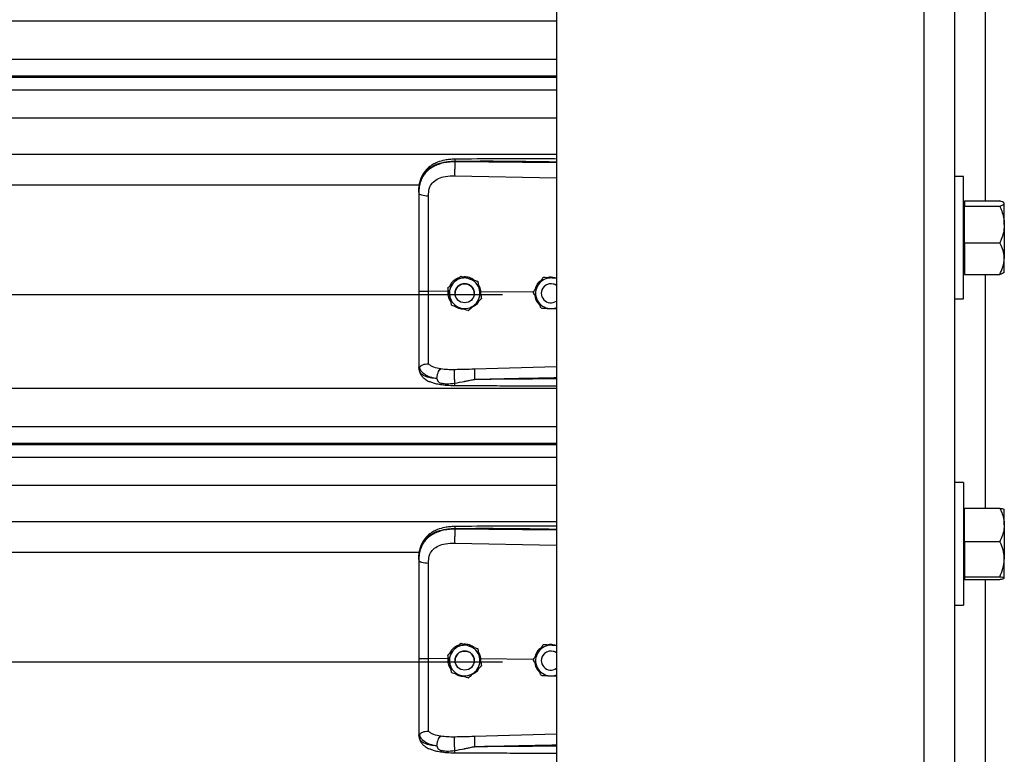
# Model space of a CAD drawing. Header units: inches. Extents: x 170 to 284, y 215 to 248.
# Tile 50 of 256: x 181.524 to 182.075, y 223.226 to 223.637. Entities that reach past the tile are written whole.
import ezdxf

# ---------------------------------------------------------------- set-up
doc = ezdxf.new("R2010")
doc.units = ezdxf.units.IN
doc.header["$LTSCALE"] = 0.25
doc.header["$MEASUREMENT"] = 0
doc.layers.add('RH BENCH MOUNT', color=7, linetype='Continuous')

msp = doc.modelspace()

# ---------------------------------------------------------------- linework, layer by layer
at = {"layer": 'RH BENCH MOUNT'}
for p, q in [((182.03003, 224.19169), (182.03003, 219.95433)), ((182.04715, 224.19169), (182.04715, 219.95433)), ((181.82458, 224.15478), (181.82458, 219.95433)), ((182.06427, 223.66609), (182.06427, 223.53597)), ((177.79226, 223.63665), (181.82458, 223.63665)), ((177.79226, 223.61528), (181.82458, 223.61528)), ((181.82458, 223.60579), (177.79226, 223.60579)), ((177.79226, 223.60515), (181.82458, 223.60515)), ((177.79226, 223.59813), (181.82458, 223.59813)), ((177.79226, 223.58245), (181.82458, 223.58245)), ((177.79226, 223.56206), (181.82458, 223.56206)), ((181.76773, 223.55785), (181.76773, 223.55826)), ((181.82458, 223.55731), (181.76773, 223.55785)), ((181.76764, 223.55006), (181.82458, 223.54885)), ((182.05222, 223.54967), (182.04715, 223.54967)), ((182.05222, 223.51542), (182.05222, 223.54967)), ((177.86881, 223.54499), (181.74803, 223.54499)), ((181.74754, 223.54093), (181.74754, 223.54044)), ((182.05277, 223.53468), (182.05222, 223.53468)), ((182.05277, 223.53597), (182.05277, 223.53452)), ((182.05277, 223.53597), (182.07242, 223.53597)), ((182.05277, 223.53452), (182.05277, 223.53307)), ((182.07499, 223.53468), (182.0748, 223.53491)), ((182.07499, 223.53452), (182.07499, 223.53468)), ((182.07499, 223.5228), (182.07499, 223.53452)), ((182.05277, 223.5228), (182.05277, 223.53307)), ((182.05277, 223.53307), (182.07242, 223.53307)), ((182.05277, 223.51253), (182.05277, 223.5228)), ((182.07499, 223.5228), (182.07499, 223.50371)), ((182.05222, 223.48118), (182.05222, 223.51542)), ((182.05277, 223.51253), (182.05277, 223.50371)), ((182.05277, 223.51253), (182.07242, 223.51253)), ((182.05277, 223.50371), (182.05277, 223.49488)), ((182.07499, 223.49616), (182.07499, 223.50371)), ((182.05222, 223.49616), (182.05277, 223.49616)), ((182.0748, 223.49594), (182.07499, 223.49616)), ((181.77111, 223.49399), (181.77111, 223.49399)), ((181.78053, 223.49099), (181.78053, 223.49099)), ((181.81705, 223.4932), (181.81705, 223.4932)), ((181.8181, 223.49313), (181.81705, 223.4932)), ((182.05277, 223.49488), (182.07242, 223.49488)), ((182.06427, 223.49488), (182.06427, 223.36412)), ((181.76391, 223.4854), (181.753, 223.48551)), ((181.7638, 223.48734), (181.7638, 223.48734)), ((181.7641, 223.48599), (181.76391, 223.4854)), ((181.76391, 223.4854), (181.76391, 223.4854)), ((181.78235, 223.48523), (181.7818, 223.48517)), ((181.78225, 223.48311), (181.78235, 223.48523)), ((181.78235, 223.48523), (181.78235, 223.48523)), ((181.81158, 223.48495), (181.78235, 223.48523)), ((181.81157, 223.48497), (181.81157, 223.48498)), ((177.82243, 223.48359), (181.79441, 223.48359)), ((181.76787, 223.48434), (181.76787, 223.48433)), ((181.77857, 223.48433), (181.77857, 223.48434)), ((181.78264, 223.48134), (181.78264, 223.48134)), ((181.81608, 223.48434), (181.81608, 223.48433)), ((182.04715, 223.48118), (182.05222, 223.48118)), ((181.82088, 223.47579), (181.82458, 223.47555)), ((181.74754, 223.44338), (181.74754, 223.44286)), ((181.74788, 223.44087), (181.74754, 223.44286)), ((181.82458, 223.44318), (181.77865, 223.44185)), ((177.79226, 223.43121), (181.82458, 223.43121)), ((177.79226, 223.40983), (181.82458, 223.40983)), ((181.82458, 223.40034), (177.79226, 223.40034)), ((177.79226, 223.3997), (181.82458, 223.3997)), ((177.79226, 223.39269), (181.82458, 223.39269)), ((177.79226, 223.377), (181.82458, 223.377)), ((182.05222, 223.37846), (182.04715, 223.37846)), ((182.05222, 223.37846), (182.05222, 223.30998)), ((182.05277, 223.35485), (182.05277, 223.36412)), ((182.05277, 223.36412), (182.07242, 223.36412)), ((182.05277, 223.36348), (182.05222, 223.36348)), ((182.07499, 223.35485), (182.07499, 223.36344)), ((177.79226, 223.35661), (181.82458, 223.35661)), ((181.76773, 223.3524), (181.76773, 223.35281)), ((182.05277, 223.34558), (182.05277, 223.35485)), ((182.07499, 223.35485), (182.07499, 223.33563)), ((181.82458, 223.35186), (181.76773, 223.3524)), ((181.76764, 223.34461), (181.82458, 223.3434)), ((182.05277, 223.34558), (182.05277, 223.33563)), ((182.05277, 223.34558), (182.07242, 223.34558)), ((177.86881, 223.33954), (181.74803, 223.33954)), ((181.74754, 223.33548), (181.74754, 223.33499)), ((182.05277, 223.33563), (182.05277, 223.32568)), ((182.07499, 223.32499), (182.07499, 223.33563)), ((182.05277, 223.32568), (182.07242, 223.32568)), ((182.05277, 223.32568), (182.05277, 223.32499)), ((182.05222, 223.32496), (182.05277, 223.32496)), ((182.05277, 223.32499), (182.05277, 223.32431)), ((182.05277, 223.32431), (182.07242, 223.32431)), ((182.06427, 223.32431), (182.06427, 223.19356)), ((182.04715, 223.30998), (182.05222, 223.30998)), ((181.77111, 223.28855), (181.77111, 223.28854)), ((181.81705, 223.28775), (181.81705, 223.28775)), ((181.8181, 223.28768), (181.81705, 223.28775)), ((181.7638, 223.28189), (181.7638, 223.28189)), ((181.78053, 223.28555), (181.78053, 223.28554)), ((177.82243, 223.27815), (181.79441, 223.27815)), ((181.76391, 223.27996), (181.753, 223.28006)), ((181.7641, 223.28054), (181.76391, 223.27996)), ((181.76391, 223.27996), (181.76391, 223.27996)), ((181.76787, 223.27889), (181.76787, 223.27889)), ((181.77857, 223.27889), (181.77857, 223.27889)), ((181.78235, 223.27978), (181.7818, 223.27972)), ((181.78225, 223.27766), (181.78235, 223.27978)), ((181.78235, 223.27978), (181.78235, 223.27978)), ((181.81158, 223.2795), (181.78235, 223.27978)), ((181.78264, 223.27589), (181.78264, 223.27589)), ((181.81157, 223.27953), (181.81157, 223.27953)), ((181.81608, 223.27889), (181.81608, 223.27889)), ((181.82088, 223.27035), (181.82458, 223.27011)), ((181.74754, 223.23794), (181.74754, 223.23741)), ((181.74788, 223.23542), (181.74754, 223.23741)), ((181.82458, 223.23773), (181.77865, 223.2364))]:
    msp.add_line(p, q, dxfattribs=at)
at = {"layer": 'RH BENCH MOUNT', "flags": 128}
for points in [[(181.74754, 223.54044), (181.74764, 223.54014), (181.74795, 223.53986), (181.74845, 223.53959), (181.74913, 223.53936), (181.74995, 223.53917), (181.75089, 223.53902), (181.75192, 223.53893), (181.753, 223.53889)], [(181.74754, 223.33499), (181.74764, 223.33469), (181.74795, 223.33441), (181.74845, 223.33415), (181.74913, 223.33391), (181.74995, 223.33372), (181.75089, 223.33357), (181.75192, 223.33348), (181.753, 223.33344)]]:
    msp.add_lwpolyline(points, dxfattribs=at)
at = {"layer": 'RH BENCH MOUNT'}
for centre in [(181.77322, 223.48433), (181.77322, 223.27889)]:
    msp.add_circle(centre, 0.00535, dxfattribs=at)
for centre, radius, start, end in [((181.77322, 223.48434), 0.00856, 132.3279, 192.3279), ((181.77322, 223.48434), 0.00856, 72.3279, 132.3279), ((181.77322, 223.48434), 0.00856, 12.3279, 72.3279), ((181.82143, 223.48434), 0.00856, 86.2935, 146.2935), ((181.77322, 223.48434), 0.00535, 0, 180), ((181.77322, 223.48434), 0.00856, 312.3279, 12.3279), ((181.82143, 223.48434), 0.00856, 146.2935, 206.2935), ((181.82143, 223.48434), 0.00535, 53.9281, 180), ((181.82143, 223.48433), 0.00535, 53.9281, 306.0719), ((181.77322, 223.48434), 0.00856, 192.3279, 252.3279), ((181.82143, 223.48434), 0.00856, 206.2935, 266.2935), ((181.77322, 223.48434), 0.00856, 252.3279, 312.3279), ((181.82143, 223.48434), 0.00856, 266.2935, 291.5923), ((181.77322, 223.27889), 0.00856, 72.3279, 132.3279), ((181.77322, 223.27889), 0.00856, 12.3279, 72.3279), ((181.82143, 223.27889), 0.00856, 86.2935, 146.2935), ((181.77322, 223.27889), 0.00856, 132.3279, 192.3279), ((181.77322, 223.27889), 0.00535, 0, 180), ((181.82143, 223.27889), 0.00856, 146.2935, 206.2935), ((181.82143, 223.27889), 0.00535, 53.9281, 180), ((181.82143, 223.27889), 0.00535, 53.9281, 306.0719), ((181.77322, 223.27889), 0.00856, 192.3279, 252.3279), ((181.77322, 223.27889), 0.00856, 312.3279, 12.3279), ((181.77322, 223.27889), 0.00856, 252.3279, 312.3279), ((181.82143, 223.27889), 0.00856, 206.2935, 266.2935), ((181.82143, 223.27889), 0.00856, 266.2935, 291.5923)]:
    msp.add_arc(centre, radius, start, end, dxfattribs=at)
for points, knots in [([(181.74754, 223.54093), (181.7476, 223.54228), (181.74772, 223.54484), (181.74869, 223.54833), (181.74998, 223.55075), (181.75134, 223.55245), (181.75243, 223.55349), (181.75348, 223.55432), (181.75447, 223.55498), (181.75571, 223.55568), (181.7573, 223.5564), (181.75997, 223.55731), (181.7635, 223.55807), (181.76641, 223.5582), (181.76773, 223.55826)], [0, 0, 0, 0, 0.130716, 0.246761, 0.357793, 0.417097, 0.479148, 0.517715, 0.55909, 0.603295, 0.663348, 0.735369, 0.879208, 1, 1, 1, 1]), ([(181.76773, 223.55785), (181.76652, 223.55782), (181.76409, 223.55775), (181.76075, 223.55713), (181.75779, 223.55619), (181.75525, 223.55497), (181.75301, 223.55342), (181.75114, 223.55158), (181.74966, 223.54945), (181.74849, 223.54688), (181.74769, 223.54383), (181.74759, 223.54157), (181.74754, 223.54044)], [0, 0, 0, 0, 0.1111704, 0.2223362, 0.3162781, 0.4102081, 0.5024031, 0.5945791, 0.6845432, 0.7745043, 0.8871807, 1, 1, 1, 1]), ([(181.76775, 223.55935), (181.76675, 223.55931), (181.76486, 223.55924), (181.76155, 223.55871), (181.75833, 223.55782), (181.75558, 223.55651), (181.75359, 223.55519), (181.75195, 223.55375), (181.75064, 223.55216), (181.74956, 223.55041), (181.7487, 223.5485), (181.74796, 223.54598), (181.74774, 223.54404), (181.74763, 223.54297)], [0, 0, 0, 0, 0.097747, 0.185161, 0.330612, 0.436467, 0.508318, 0.585006, 0.671976, 0.730795, 0.803679, 0.891544, 1, 1, 1, 1]), ([(181.76773, 223.55785), (181.76771, 223.55727), (181.76767, 223.55608), (181.76763, 223.55385), (181.76761, 223.55167), (181.76763, 223.55058), (181.76764, 223.55006)], [0, 0, 0, 0, 0.240694, 0.5, 0.759306, 1, 1, 1, 1]), ([(181.76775, 223.55934), (181.76775, 223.55934), (181.76775, 223.55935), (181.76774, 223.55924), (181.76774, 223.55895), (181.76773, 223.55853), (181.76773, 223.55826)], [0, 0, 0, 0, 0.097876, 0.335386, 0.567961, 1, 1, 1, 1]), ([(181.76773, 223.55826), (181.77404, 223.5583), (181.78728, 223.55838), (181.80623, 223.5582), (181.81887, 223.55798), (181.82458, 223.55788)], [0, 0, 0, 0, 0.33267, 0.698436, 1, 1, 1, 1]), ([(181.82458, 223.55944), (181.82168, 223.55945), (181.81105, 223.5595), (181.79211, 223.55954), (181.77607, 223.55942), (181.76775, 223.55935)], [0, 0, 0, 0, 0.153046, 0.561044, 1, 1, 1, 1]), ([(181.75342, 223.54282), (181.75342, 223.54282), (181.75352, 223.54318), (181.75402, 223.54459), (181.75556, 223.54679), (181.75862, 223.54869), (181.76274, 223.54991), (181.76589, 223.55001), (181.76764, 223.55006)], [0, 0, 0, 0, 0.000004, 0.065095, 0.26167, 0.475311, 0.709366, 1, 1, 1, 1]), ([(181.74754, 223.54044), (181.74754, 223.53681), (181.74754, 223.52954), (181.74754, 223.51846), (181.74754, 223.50727), (181.74754, 223.4963), (181.74754, 223.48906), (181.74754, 223.48558)], [0, 0, 0, 0, 0.202757, 0.406104, 0.60886, 0.812207, 1, 1, 1, 1]), ([(181.753, 223.53889), (181.75307, 223.54021), (181.75314, 223.54154), (181.75342, 223.54282), (181.75342, 223.54282)], [0, 0, 0, 0, 0.9999804, 1, 1, 1, 1]), ([(181.753, 223.48551), (181.753, 223.48551), (181.753, 223.48889), (181.753, 223.49594), (181.753, 223.50661), (181.753, 223.51749), (181.753, 223.52828), (181.753, 223.53535), (181.753, 223.53889)], [0, 0, 0, 0, 0.000001, 0.187792, 0.390844, 0.593896, 0.796948, 1, 1, 1, 1]), ([(182.07499, 223.53452), (182.07489, 223.53472), (182.07469, 223.53514), (182.07354, 223.53562), (182.07267, 223.53589), (182.07242, 223.53597)], [0, 0, 0, 0, 0.406291, 0.827266, 1, 1, 1, 1]), ([(182.07242, 223.53307), (182.07309, 223.5333), (182.07447, 223.53376), (182.07498, 223.53426), (182.07499, 223.53451), (182.07499, 223.53452)], [0, 0, 0, 0, 0.484341, 0.986328, 1, 1, 1, 1]), ([(182.07242, 223.53307), (182.0728, 223.5322), (182.0737, 223.53015), (182.07474, 223.52672), (182.07491, 223.52412), (182.07499, 223.5228)], [0, 0, 0, 0, 0.26546, 0.628076, 1, 1, 1, 1]), ([(182.07499, 223.5228), (182.07498, 223.52257), (182.07497, 223.52103), (182.07455, 223.51815), (182.07352, 223.51498), (182.07269, 223.51314), (182.07242, 223.51253)], [0, 0, 0, 0, 0.066532, 0.435283, 0.814551, 1, 1, 1, 1]), ([(182.07499, 223.50371), (182.07489, 223.50494), (182.07469, 223.50746), (182.07354, 223.51038), (182.07267, 223.51205), (182.07242, 223.51253)], [0, 0, 0, 0, 0.406291, 0.827266, 1, 1, 1, 1]), ([(182.07242, 223.49488), (182.07309, 223.49625), (182.07447, 223.49905), (182.07498, 223.5021), (182.07499, 223.50366), (182.07499, 223.50371)], [0, 0, 0, 0, 0.484341, 0.986328, 1, 1, 1, 1]), ([(182.07473, 223.496), (182.07467, 223.49591), (182.0745, 223.4956), (182.07353, 223.49523), (182.07267, 223.49496), (182.07242, 223.49488)], [0, 0, 0, 0, 0.237471, 0.77815, 1, 1, 1, 1]), ([(181.7638, 223.48734), (181.76431, 223.4878), (181.76533, 223.48873), (181.76658, 223.48987), (181.76729, 223.49052), (181.76746, 223.49067)], [0, 0, 0, 0, 0.4299704, 0.8700602, 1, 1, 1, 1]), ([(181.7638, 223.48734), (181.76431, 223.4878), (181.76533, 223.48873), (181.76658, 223.48987), (181.76729, 223.49052), (181.76746, 223.49066)], [0, 0, 0, 0, 0.42997, 0.87006, 1, 1, 1, 1]), ([(181.76983, 223.49283), (181.76969, 223.4928), (181.76854, 223.49254), (181.76679, 223.49108), (181.76517, 223.48947), (181.76484, 223.48837), (181.76481, 223.48825)], [0, 0, 0, 0, 0.059315, 0.505277, 0.94972, 1, 1, 1, 1]), ([(181.76746, 223.49067), (181.7684, 223.49152), (181.76965, 223.49267), (181.77082, 223.49373), (181.77111, 223.49399)], [0, 0, 0, 0, 0.749773, 1, 1, 1, 1]), ([(181.76746, 223.49066), (181.7684, 223.49152), (181.76965, 223.49266), (181.77082, 223.49373), (181.77111, 223.49399)], [0, 0, 0, 0, 0.749773, 1, 1, 1, 1]), ([(181.77111, 223.49399), (181.77151, 223.49387), (181.77301, 223.49339), (181.77463, 223.49287), (181.77582, 223.49249)], [0, 0, 0, 0, 0.264307, 1, 1, 1, 1]), ([(181.77111, 223.49399), (181.77151, 223.49387), (181.77301, 223.49339), (181.77463, 223.49287), (181.77582, 223.49249)], [0, 0, 0, 0, 0.2643068, 1, 1, 1, 1]), ([(181.77848, 223.49165), (181.77812, 223.49194), (181.77696, 223.49288), (181.77491, 223.49345), (181.77334, 223.49345), (181.7728, 223.49345)], [0, 0, 0, 0, 0.225517, 0.735556, 1, 1, 1, 1]), ([(181.77582, 223.49249), (181.776, 223.49243), (181.77746, 223.49197), (181.77906, 223.49146), (181.78038, 223.49104), (181.78053, 223.49099)], [0, 0, 0, 0, 0.115647, 0.904534, 1, 1, 1, 1]), ([(181.77582, 223.49249), (181.776, 223.49243), (181.77746, 223.49197), (181.77906, 223.49146), (181.78038, 223.49104), (181.78053, 223.49099)], [0, 0, 0, 0, 0.115647, 0.904534, 1, 1, 1, 1]), ([(181.78053, 223.49099), (181.78067, 223.49032), (181.78097, 223.48897), (181.78133, 223.48732), (181.78154, 223.48638), (181.78158, 223.48616)], [0, 0, 0, 0, 0.4299704, 0.8700602, 1, 1, 1, 1]), ([(181.78053, 223.49099), (181.78067, 223.49032), (181.78097, 223.48897), (181.78133, 223.48732), (181.78154, 223.48638), (181.78158, 223.48617)], [0, 0, 0, 0, 0.4299704, 0.8700602, 1, 1, 1, 1]), ([(181.81571, 223.49119), (181.81539, 223.49097), (181.81424, 223.49018), (181.81314, 223.48858), (181.81285, 223.48718), (181.81276, 223.48676)], [0, 0, 0, 0, 0.212514, 0.767063, 1, 1, 1, 1]), ([(181.81705, 223.4932), (181.81667, 223.49263), (181.8159, 223.49148), (181.81497, 223.49007), (181.81443, 223.48927), (181.81431, 223.48909)], [0, 0, 0, 0, 0.4299704, 0.8700602, 1, 1, 1, 1]), ([(181.81705, 223.4932), (181.81667, 223.49263), (181.8159, 223.49148), (181.81497, 223.49007), (181.81443, 223.48927), (181.81431, 223.48909)], [0, 0, 0, 0, 0.4299704, 0.8700602, 1, 1, 1, 1]), ([(181.82198, 223.49288), (181.82072, 223.49296), (181.81902, 223.49307), (181.81745, 223.49317), (181.81705, 223.4932)], [0, 0, 0, 0, 0.749773, 1, 1, 1, 1]), ([(181.82406, 223.49275), (181.8234, 223.49295), (181.82212, 223.49333), (181.82056, 223.49336), (181.81978, 223.49309), (181.81961, 223.49303)], [0, 0, 0, 0, 0.4565421, 0.8775021, 1, 1, 1, 1]), ([(181.82458, 223.49271), (181.82394, 223.49275), (181.82308, 223.49281), (181.8222, 223.49286), (181.82198, 223.49288)], [0, 0, 0, 0, 0.748622, 1, 1, 1, 1]), ([(181.74754, 223.48558), (181.74754, 223.48254), (181.74754, 223.47636), (181.74754, 223.46758), (181.74754, 223.45941), (181.74754, 223.45283), (181.74754, 223.44745), (181.74754, 223.44475), (181.74754, 223.44338)], [0, 0, 0, 0, 0.187091, 0.380392, 0.555876, 0.736448, 0.867195, 1, 1, 1, 1]), ([(181.753, 223.44482), (181.753, 223.44508), (181.753, 223.44665), (181.753, 223.45009), (181.753, 223.45569), (181.753, 223.46213), (181.753, 223.46935), (181.753, 223.47723), (181.753, 223.48276), (181.753, 223.48551), (181.753, 223.48551)], [0, 0, 0, 0, 0.031558, 0.189146, 0.346734, 0.504328, 0.661923, 0.83096, 0.999998, 1, 1, 1, 1]), ([(181.76486, 223.48251), (181.76458, 223.48375), (181.76422, 223.48541), (181.76389, 223.48695), (181.7638, 223.48734)], [0, 0, 0, 0, 0.7497734, 1, 1, 1, 1]), ([(181.76391, 223.4854), (181.76388, 223.48495), (181.76377, 223.48351), (181.76419, 223.48135), (181.76514, 223.48), (181.76553, 223.47944)], [0, 0, 0, 0, 0.215662, 0.681463, 1, 1, 1, 1]), ([(181.78235, 223.48523), (181.78235, 223.48523), (181.78225, 223.4862), (181.78199, 223.48759), (181.78119, 223.48868), (181.78097, 223.48898)], [0, 0, 0, 0, 0.00002, 0.727264, 1, 1, 1, 1]), ([(181.78158, 223.48617), (181.78185, 223.48492), (181.78222, 223.48326), (181.78255, 223.48172), (181.78264, 223.48134)], [0, 0, 0, 0, 0.749773, 1, 1, 1, 1]), ([(181.78158, 223.48616), (181.78185, 223.48492), (181.78222, 223.48326), (181.78255, 223.48172), (181.78264, 223.48134)], [0, 0, 0, 0, 0.749773, 1, 1, 1, 1]), ([(181.81431, 223.48909), (181.8136, 223.48803), (181.81266, 223.48662), (181.81179, 223.4853), (181.81157, 223.48497)], [0, 0, 0, 0, 0.749773, 1, 1, 1, 1]), ([(181.81431, 223.48909), (181.8136, 223.48803), (181.81266, 223.48662), (181.81179, 223.4853), (181.81157, 223.48498)], [0, 0, 0, 0, 0.749773, 1, 1, 1, 1]), ([(181.81376, 223.48054), (181.81367, 223.48072), (181.81299, 223.48209), (181.81225, 223.48359), (181.81163, 223.48484), (181.81157, 223.48497)], [0, 0, 0, 0, 0.115647, 0.904534, 1, 1, 1, 1]), ([(181.76591, 223.47768), (181.76577, 223.47835), (181.76547, 223.4797), (181.76511, 223.48135), (181.7649, 223.48229), (181.76486, 223.48251)], [0, 0, 0, 0, 0.4299704, 0.8700602, 1, 1, 1, 1]), ([(181.77763, 223.47677), (181.77814, 223.47703), (181.77954, 223.47776), (181.78078, 223.47899), (181.78116, 223.47997), (181.78117, 223.48)], [0, 0, 0, 0, 0.353696, 0.977746, 1, 1, 1, 1]), ([(181.78264, 223.48134), (181.78213, 223.48087), (181.78111, 223.47994), (181.77986, 223.47881), (181.77915, 223.47816), (181.77898, 223.47801)], [0, 0, 0, 0, 0.4299704, 0.8700602, 1, 1, 1, 1]), ([(181.8125, 223.48308), (181.81255, 223.48262), (181.8127, 223.48122), (181.81354, 223.47963), (181.81448, 223.47882), (181.81471, 223.47862)], [0, 0, 0, 0, 0.27167, 0.8211147, 1, 1, 1, 1]), ([(181.81595, 223.47611), (181.81576, 223.47649), (181.81506, 223.4779), (181.81431, 223.47942), (181.81376, 223.48054)], [0, 0, 0, 0, 0.264307, 1, 1, 1, 1]), ([(181.76591, 223.47768), (181.76631, 223.47755), (181.76781, 223.47707), (181.76943, 223.47656), (181.77062, 223.47618)], [0, 0, 0, 0, 0.264307, 1, 1, 1, 1]), ([(181.76807, 223.47699), (181.76815, 223.47693), (181.76902, 223.47619), (181.77059, 223.47571), (181.77203, 223.47563), (181.77243, 223.4756)], [0, 0, 0, 0, 0.06741, 0.74151, 1, 1, 1, 1]), ([(181.77062, 223.47618), (181.77081, 223.47612), (181.77226, 223.47566), (181.77386, 223.47515), (181.77519, 223.47472), (181.77533, 223.47468)], [0, 0, 0, 0, 0.1156469, 0.9045343, 1, 1, 1, 1]), ([(181.77898, 223.47801), (181.77804, 223.47715), (181.77679, 223.47601), (181.77562, 223.47494), (181.77533, 223.47468)], [0, 0, 0, 0, 0.7497734, 1, 1, 1, 1]), ([(181.81595, 223.47611), (181.81663, 223.47607), (181.81801, 223.47598), (181.81969, 223.47587), (181.82066, 223.47581), (181.82088, 223.47579)], [0, 0, 0, 0, 0.42997, 0.87006, 1, 1, 1, 1]), ([(181.74754, 223.44338), (181.74754, 223.44338), (181.74754, 223.44337), (181.74755, 223.44327), (181.74764, 223.44319), (181.74773, 223.44312)], [0, 0, 0, 0, 0.011935, 0.118982, 1, 1, 1, 1]), ([(181.74773, 223.44313), (181.74801, 223.44241), (181.74857, 223.44093), (181.75063, 223.4391), (181.75361, 223.43754), (181.75634, 223.43691), (181.75774, 223.43659)], [0, 0, 0, 0, 0.230526, 0.473488, 0.729738, 1, 1, 1, 1]), ([(181.74774, 223.44313), (181.74778, 223.44313), (181.74789, 223.44311), (181.74818, 223.44329), (181.74864, 223.44363), (181.74952, 223.44421), (181.751, 223.44482), (181.75234, 223.44482), (181.753, 223.44482)], [0, 0, 0, 0, 0.113677, 0.23335, 0.362069, 0.501916, 0.755745, 1, 1, 1, 1]), ([(181.75774, 223.43659), (181.75719, 223.43665), (181.75589, 223.43679), (181.75449, 223.43701), (181.75353, 223.43721), (181.7523, 223.43749), (181.75062, 223.43805), (181.7488, 223.43918), (181.74819, 223.4403), (181.74788, 223.44087)], [0, 0, 0, 0, 0.1091879, 0.2608187, 0.3077984, 0.3355236, 0.5627887, 0.774954, 1, 1, 1, 1]), ([(181.75983, 223.44199), (181.75846, 223.44228), (181.75637, 223.44272), (181.7542, 223.44376), (181.7534, 223.44446), (181.753, 223.44482)], [0, 0, 0, 0, 0.490199, 0.743885, 1, 1, 1, 1]), ([(181.75774, 223.43659), (181.75777, 223.43713), (181.75782, 223.43823), (181.75829, 223.43989), (181.759, 223.44127), (181.75956, 223.44176), (181.75983, 223.44199)], [0, 0, 0, 0, 0.240768, 0.5, 0.759232, 1, 1, 1, 1]), ([(181.76766, 223.44159), (181.76631, 223.44158), (181.76361, 223.44156), (181.7611, 223.44185), (181.75985, 223.44199)], [0, 0, 0, 0, 0.500392, 1, 1, 1, 1]), ([(181.76775, 223.43401), (181.76773, 223.43426), (181.7677, 223.43476), (181.76765, 223.43577), (181.76761, 223.43696), (181.76759, 223.43823), (181.76759, 223.43944), (181.7676, 223.44043), (181.76762, 223.44117), (181.76765, 223.44145), (181.76766, 223.44159)], [0, 0, 0, 0, 0.109851, 0.231726, 0.363178, 0.5, 0.636822, 0.768274, 0.890149, 1, 1, 1, 1]), ([(181.77865, 223.44185), (181.77681, 223.4418), (181.77315, 223.4417), (181.76949, 223.44162), (181.76766, 223.44159)], [0, 0, 0, 0, 0.49998, 1, 1, 1, 1]), ([(181.77865, 223.44185), (181.77864, 223.44161), (181.77863, 223.44124), (181.77863, 223.44038), (181.77864, 223.4396), (181.77865, 223.43874), (181.77868, 223.43758), (181.7787, 223.43674), (181.77872, 223.43619)], [0, 0, 0, 0, 0.2394508, 0.3683426, 0.4999696, 0.6316011, 0.7605056, 1, 1, 1, 1]), ([(181.7479, 223.44082), (181.74808, 223.44024), (181.74844, 223.43914), (181.74945, 223.43772), (181.75058, 223.43664), (181.75173, 223.43584), (181.75278, 223.43529), (181.75372, 223.43488), (181.75496, 223.43441), (181.75691, 223.43385), (181.75979, 223.43329), (181.76352, 223.43287), (181.7663, 223.4328), (181.76779, 223.43276)], [0, 0, 0, 0, 0.098431, 0.184822, 0.257308, 0.315887, 0.372274, 0.41214, 0.461592, 0.557588, 0.682876, 0.830318, 1, 1, 1, 1]), ([(181.75774, 223.43659), (181.75781, 223.43622), (181.75792, 223.4357), (181.75829, 223.43511), (181.75871, 223.43467), (181.75951, 223.43423), (181.76099, 223.43387), (181.76375, 223.43363), (181.76615, 223.43386), (181.76775, 223.43401)], [0, 0, 0, 0, 0.100127, 0.139586, 0.189714, 0.258234, 0.369736, 0.580348, 1, 1, 1, 1]), ([(181.76775, 223.43401), (181.76952, 223.43436), (181.77131, 223.43471), (181.77313, 223.43508), (181.7732, 223.43509), (181.77344, 223.43514), (181.7743, 223.43532), (181.77595, 223.43563), (181.77748, 223.43599), (181.77838, 223.43615), (181.77845, 223.43617)], [0, 0, 0, 0, 0.502275, 0.504579, 0.508657, 0.522131, 0.570331, 0.751426, 0.97869, 1, 1, 1, 1]), ([(181.77872, 223.43619), (181.78262, 223.43629), (181.79089, 223.4365), (181.804, 223.43678), (181.81495, 223.43699), (181.82197, 223.43712), (181.82414, 223.43716), (181.82458, 223.43717)], [0, 0, 0, 0, 0.25516, 0.541071, 0.857735, 0.971288, 1, 1, 1, 1]), ([(181.82458, 223.43652), (181.82198, 223.43649), (181.81692, 223.43643), (181.80935, 223.43635), (181.8017, 223.43628), (181.79394, 223.43623), (181.78622, 223.43619), (181.78118, 223.43619), (181.77872, 223.43619)], [0, 0, 0, 0, 0.169941, 0.331425, 0.494842, 0.670531, 0.838916, 1, 1, 1, 1]), ([(181.76779, 223.43278), (181.76779, 223.43278), (181.76778, 223.43271), (181.76777, 223.4329), (181.76776, 223.43323), (181.76775, 223.43366), (181.76775, 223.43395), (181.76775, 223.43401)], [0, 0, 0, 0, 0.034367, 0.324567, 0.621015, 0.917463, 1, 1, 1, 1]), ([(181.76779, 223.43276), (181.77199, 223.43274), (181.78096, 223.43269), (181.7953, 223.43265), (181.81004, 223.43263), (181.81999, 223.43262), (181.82458, 223.43262)], [0, 0, 0, 0, 0.221632, 0.474149, 0.757648, 1, 1, 1, 1]), ([(182.07242, 223.36412), (182.0728, 223.36334), (182.0737, 223.36148), (182.07474, 223.35839), (182.07491, 223.35604), (182.07499, 223.35485)], [0, 0, 0, 0, 0.26546, 0.628076, 1, 1, 1, 1]), ([(182.07242, 223.36412), (182.07309, 223.36402), (182.07447, 223.3638), (182.07498, 223.36357), (182.07499, 223.36345), (182.07499, 223.36344)], [0, 0, 0, 0, 0.484341, 0.986328, 1, 1, 1, 1]), ([(181.74754, 223.33548), (181.7476, 223.33683), (181.74772, 223.3394), (181.74869, 223.34289), (181.74998, 223.3453), (181.75134, 223.347), (181.75243, 223.34804), (181.75348, 223.34887), (181.75447, 223.34953), (181.75571, 223.35023), (181.7573, 223.35095), (181.75997, 223.35186), (181.7635, 223.35262), (181.76641, 223.35275), (181.76773, 223.35281)], [0, 0, 0, 0, 0.130716, 0.246761, 0.357793, 0.417097, 0.479148, 0.517715, 0.55909, 0.603295, 0.663348, 0.735369, 0.879208, 1, 1, 1, 1]), ([(181.76775, 223.35391), (181.76675, 223.35387), (181.76486, 223.35379), (181.76155, 223.35327), (181.75833, 223.35237), (181.75558, 223.35107), (181.75359, 223.34974), (181.75195, 223.3483), (181.75064, 223.34671), (181.74956, 223.34496), (181.7487, 223.34305), (181.74796, 223.34053), (181.74774, 223.33859), (181.74763, 223.33752)], [0, 0, 0, 0, 0.097747, 0.185161, 0.330612, 0.436467, 0.508318, 0.585006, 0.671976, 0.730795, 0.803679, 0.891544, 1, 1, 1, 1]), ([(181.76775, 223.35389), (181.76775, 223.35389), (181.76775, 223.35391), (181.76774, 223.35379), (181.76774, 223.3535), (181.76773, 223.35308), (181.76773, 223.35281)], [0, 0, 0, 0, 0.097876, 0.335386, 0.567961, 1, 1, 1, 1]), ([(181.76773, 223.35281), (181.77404, 223.35285), (181.78728, 223.35293), (181.80623, 223.35275), (181.81887, 223.35253), (181.82458, 223.35243)], [0, 0, 0, 0, 0.33267, 0.698436, 1, 1, 1, 1]), ([(181.82458, 223.35399), (181.82168, 223.354), (181.81105, 223.35406), (181.79211, 223.35409), (181.77607, 223.35397), (181.76775, 223.35391)], [0, 0, 0, 0, 0.153046, 0.561044, 1, 1, 1, 1]), ([(182.07499, 223.35485), (182.07498, 223.35464), (182.07497, 223.35325), (182.07455, 223.35066), (182.07352, 223.3478), (182.07269, 223.34613), (182.07242, 223.34558)], [0, 0, 0, 0, 0.066532, 0.435283, 0.814551, 1, 1, 1, 1]), ([(181.76773, 223.3524), (181.76652, 223.35237), (181.76409, 223.3523), (181.76075, 223.35168), (181.75779, 223.35074), (181.75525, 223.34952), (181.75301, 223.34797), (181.75114, 223.34613), (181.74966, 223.344), (181.74849, 223.34143), (181.74769, 223.33838), (181.74759, 223.33612), (181.74754, 223.33499)], [0, 0, 0, 0, 0.1111704, 0.2223362, 0.3162781, 0.4102081, 0.5024031, 0.5945791, 0.6845432, 0.7745043, 0.8871807, 1, 1, 1, 1]), ([(181.76773, 223.3524), (181.76771, 223.35183), (181.76767, 223.35063), (181.76763, 223.3484), (181.76761, 223.34623), (181.76763, 223.34514), (181.76764, 223.34461)], [0, 0, 0, 0, 0.240694, 0.5, 0.759306, 1, 1, 1, 1]), ([(181.75342, 223.33738), (181.75342, 223.33738), (181.75352, 223.33773), (181.75402, 223.33914), (181.75556, 223.34134), (181.75862, 223.34325), (181.76274, 223.34446), (181.76589, 223.34456), (181.76764, 223.34461)], [0, 0, 0, 0, 0.000004, 0.065095, 0.26167, 0.475311, 0.709366, 1, 1, 1, 1]), ([(182.07499, 223.33563), (182.07489, 223.33702), (182.07469, 223.33986), (182.07354, 223.34316), (182.07267, 223.34504), (182.07242, 223.34558)], [0, 0, 0, 0, 0.406291, 0.827266, 1, 1, 1, 1]), ([(181.753, 223.33344), (181.75307, 223.33477), (181.75314, 223.33609), (181.75342, 223.33738), (181.75342, 223.33738)], [0, 0, 0, 0, 0.9999804, 1, 1, 1, 1]), ([(181.74754, 223.33499), (181.74754, 223.33136), (181.74754, 223.32409), (181.74754, 223.31301), (181.74754, 223.30183), (181.74754, 223.29086), (181.74754, 223.28361), (181.74754, 223.28013)], [0, 0, 0, 0, 0.202757, 0.406104, 0.60886, 0.812207, 1, 1, 1, 1]), ([(181.753, 223.28006), (181.753, 223.28006), (181.753, 223.28345), (181.753, 223.29049), (181.753, 223.30117), (181.753, 223.31204), (181.753, 223.32283), (181.753, 223.3299), (181.753, 223.33344)], [0, 0, 0, 0, 0.000001, 0.187792, 0.390844, 0.593896, 0.796948, 1, 1, 1, 1]), ([(182.07242, 223.32568), (182.07309, 223.32722), (182.07447, 223.33038), (182.07498, 223.33382), (182.07499, 223.33558), (182.07499, 223.33563)], [0, 0, 0, 0, 0.484341, 0.986328, 1, 1, 1, 1]), ([(182.07499, 223.32499), (182.07489, 223.32509), (182.07469, 223.32528), (182.07354, 223.32551), (182.07267, 223.32564), (182.07242, 223.32568)], [0, 0, 0, 0, 0.4062906, 0.8272664, 1, 1, 1, 1]), ([(182.07242, 223.32431), (182.07309, 223.32442), (182.07447, 223.32463), (182.07498, 223.32487), (182.07499, 223.32499), (182.07499, 223.32499)], [0, 0, 0, 0, 0.484341, 0.986328, 1, 1, 1, 1]), ([(181.76983, 223.28738), (181.76969, 223.28735), (181.76854, 223.28709), (181.76679, 223.28564), (181.76517, 223.28403), (181.76484, 223.28292), (181.76481, 223.28281)], [0, 0, 0, 0, 0.059315, 0.505277, 0.94972, 1, 1, 1, 1]), ([(181.76746, 223.28522), (181.7684, 223.28608), (181.76965, 223.28722), (181.77082, 223.28828), (181.77111, 223.28855)], [0, 0, 0, 0, 0.749773, 1, 1, 1, 1]), ([(181.76746, 223.28522), (181.7684, 223.28607), (181.76965, 223.28722), (181.77082, 223.28828), (181.77111, 223.28854)], [0, 0, 0, 0, 0.749773, 1, 1, 1, 1]), ([(181.77111, 223.28855), (181.77151, 223.28842), (181.77301, 223.28794), (181.77463, 223.28743), (181.77582, 223.28705)], [0, 0, 0, 0, 0.2643068, 1, 1, 1, 1]), ([(181.77111, 223.28854), (181.77151, 223.28842), (181.77301, 223.28794), (181.77463, 223.28742), (181.77582, 223.28704)], [0, 0, 0, 0, 0.264307, 1, 1, 1, 1]), ([(181.77848, 223.2862), (181.77812, 223.28649), (181.77696, 223.28743), (181.77491, 223.288), (181.77334, 223.28801), (181.7728, 223.28801)], [0, 0, 0, 0, 0.225517, 0.735556, 1, 1, 1, 1]), ([(181.77582, 223.28705), (181.776, 223.28699), (181.77746, 223.28652), (181.77906, 223.28601), (181.78038, 223.28559), (181.78053, 223.28555)], [0, 0, 0, 0, 0.115647, 0.904534, 1, 1, 1, 1]), ([(181.77582, 223.28704), (181.776, 223.28698), (181.77746, 223.28652), (181.77906, 223.28601), (181.78038, 223.28559), (181.78053, 223.28554)], [0, 0, 0, 0, 0.115647, 0.904534, 1, 1, 1, 1]), ([(181.81705, 223.28775), (181.81667, 223.28718), (181.8159, 223.28603), (181.81497, 223.28463), (181.81443, 223.28382), (181.81431, 223.28364)], [0, 0, 0, 0, 0.4299704, 0.8700602, 1, 1, 1, 1]), ([(181.81705, 223.28775), (181.81667, 223.28718), (181.8159, 223.28603), (181.81497, 223.28463), (181.81443, 223.28382), (181.81431, 223.28364)], [0, 0, 0, 0, 0.4299704, 0.8700602, 1, 1, 1, 1]), ([(181.82198, 223.28743), (181.82072, 223.28751), (181.81902, 223.28762), (181.81745, 223.28772), (181.81705, 223.28775)], [0, 0, 0, 0, 0.749773, 1, 1, 1, 1]), ([(181.82406, 223.2873), (181.8234, 223.2875), (181.82212, 223.28788), (181.82056, 223.28791), (181.81978, 223.28765), (181.81961, 223.28759)], [0, 0, 0, 0, 0.4565421, 0.8775021, 1, 1, 1, 1]), ([(181.82458, 223.28726), (181.82394, 223.2873), (181.82308, 223.28736), (181.8222, 223.28742), (181.82198, 223.28743)], [0, 0, 0, 0, 0.748622, 1, 1, 1, 1]), ([(181.7638, 223.28189), (181.76431, 223.28235), (181.76533, 223.28328), (181.76658, 223.28442), (181.76729, 223.28507), (181.76746, 223.28522)], [0, 0, 0, 0, 0.4299704, 0.8700602, 1, 1, 1, 1]), ([(181.7638, 223.28189), (181.76431, 223.28235), (181.76533, 223.28328), (181.76658, 223.28442), (181.76729, 223.28507), (181.76746, 223.28522)], [0, 0, 0, 0, 0.42997, 0.87006, 1, 1, 1, 1]), ([(181.76486, 223.27706), (181.76458, 223.2783), (181.76422, 223.27996), (181.76389, 223.2815), (181.7638, 223.28189)], [0, 0, 0, 0, 0.7497734, 1, 1, 1, 1]), ([(181.78053, 223.28555), (181.78067, 223.28488), (181.78097, 223.28352), (181.78133, 223.28188), (181.78154, 223.28093), (181.78158, 223.28072)], [0, 0, 0, 0, 0.4299704, 0.8700602, 1, 1, 1, 1]), ([(181.78053, 223.28554), (181.78067, 223.28488), (181.78097, 223.28352), (181.78133, 223.28187), (181.78154, 223.28093), (181.78158, 223.28072)], [0, 0, 0, 0, 0.4299704, 0.8700602, 1, 1, 1, 1]), ([(181.78235, 223.27978), (181.78235, 223.27978), (181.78225, 223.28075), (181.78199, 223.28215), (181.78119, 223.28324), (181.78097, 223.28353)], [0, 0, 0, 0, 0.00002, 0.727264, 1, 1, 1, 1]), ([(181.81431, 223.28364), (181.8136, 223.28258), (181.81266, 223.28117), (181.81179, 223.27986), (181.81157, 223.27953)], [0, 0, 0, 0, 0.749773, 1, 1, 1, 1]), ([(181.81431, 223.28364), (181.8136, 223.28258), (181.81266, 223.28117), (181.81179, 223.27986), (181.81157, 223.27953)], [0, 0, 0, 0, 0.749773, 1, 1, 1, 1]), ([(181.81571, 223.28574), (181.81539, 223.28552), (181.81424, 223.28474), (181.81314, 223.28313), (181.81285, 223.28173), (181.81276, 223.28131)], [0, 0, 0, 0, 0.212514, 0.767063, 1, 1, 1, 1]), ([(181.74754, 223.28013), (181.74754, 223.27709), (181.74754, 223.27092), (181.74754, 223.26213), (181.74754, 223.25396), (181.74754, 223.24738), (181.74754, 223.242), (181.74754, 223.2393), (181.74754, 223.23794)], [0, 0, 0, 0, 0.187091, 0.380392, 0.555876, 0.736448, 0.867195, 1, 1, 1, 1]), ([(181.753, 223.23937), (181.753, 223.23963), (181.753, 223.24121), (181.753, 223.24464), (181.753, 223.25024), (181.753, 223.25668), (181.753, 223.2639), (181.753, 223.27178), (181.753, 223.27731), (181.753, 223.28006), (181.753, 223.28006)], [0, 0, 0, 0, 0.031558, 0.189146, 0.346734, 0.504328, 0.661923, 0.83096, 0.999998, 1, 1, 1, 1]), ([(181.76391, 223.27996), (181.76388, 223.2795), (181.76377, 223.27807), (181.76419, 223.2759), (181.76514, 223.27455), (181.76553, 223.274)], [0, 0, 0, 0, 0.215662, 0.681463, 1, 1, 1, 1]), ([(181.76591, 223.27223), (181.76577, 223.2729), (181.76547, 223.27425), (181.76511, 223.2759), (181.7649, 223.27685), (181.76486, 223.27706)], [0, 0, 0, 0, 0.4299704, 0.8700602, 1, 1, 1, 1]), ([(181.78264, 223.27589), (181.78213, 223.27543), (181.78111, 223.27449), (181.77986, 223.27336), (181.77915, 223.27271), (181.77898, 223.27256)], [0, 0, 0, 0, 0.4299704, 0.8700602, 1, 1, 1, 1]), ([(181.78158, 223.28072), (181.78185, 223.27947), (181.78222, 223.27782), (181.78255, 223.27628), (181.78264, 223.27589)], [0, 0, 0, 0, 0.749773, 1, 1, 1, 1]), ([(181.78158, 223.28072), (181.78185, 223.27947), (181.78222, 223.27782), (181.78255, 223.27627), (181.78264, 223.27589)], [0, 0, 0, 0, 0.749773, 1, 1, 1, 1]), ([(181.81376, 223.2751), (181.81367, 223.27527), (181.81299, 223.27664), (181.81225, 223.27815), (181.81163, 223.27939), (181.81157, 223.27953)], [0, 0, 0, 0, 0.115647, 0.904534, 1, 1, 1, 1]), ([(181.8125, 223.27763), (181.81255, 223.27717), (181.8127, 223.27577), (181.81354, 223.27418), (181.81448, 223.27337), (181.81471, 223.27317)], [0, 0, 0, 0, 0.27167, 0.8211147, 1, 1, 1, 1]), ([(181.76591, 223.27223), (181.76631, 223.27211), (181.76781, 223.27163), (181.76943, 223.27111), (181.77062, 223.27073)], [0, 0, 0, 0, 0.264307, 1, 1, 1, 1]), ([(181.76807, 223.27154), (181.76815, 223.27148), (181.76902, 223.27074), (181.77059, 223.27026), (181.77203, 223.27018), (181.77243, 223.27016)], [0, 0, 0, 0, 0.06741, 0.74151, 1, 1, 1, 1]), ([(181.77062, 223.27073), (181.77081, 223.27067), (181.77226, 223.27021), (181.77386, 223.2697), (181.77519, 223.26928), (181.77533, 223.26923)], [0, 0, 0, 0, 0.1156469, 0.9045343, 1, 1, 1, 1]), ([(181.77898, 223.27256), (181.77804, 223.2717), (181.77679, 223.27056), (181.77562, 223.2695), (181.77533, 223.26923)], [0, 0, 0, 0, 0.7497734, 1, 1, 1, 1]), ([(181.77763, 223.27132), (181.77814, 223.27159), (181.77954, 223.27231), (181.78078, 223.27354), (181.78116, 223.27452), (181.78117, 223.27455)], [0, 0, 0, 0, 0.353696, 0.977746, 1, 1, 1, 1]), ([(181.81595, 223.27067), (181.81576, 223.27104), (181.81506, 223.27246), (181.81431, 223.27398), (181.81376, 223.2751)], [0, 0, 0, 0, 0.264307, 1, 1, 1, 1]), ([(181.81595, 223.27067), (181.81663, 223.27062), (181.81801, 223.27053), (181.81969, 223.27042), (181.82066, 223.27036), (181.82088, 223.27035)], [0, 0, 0, 0, 0.42997, 0.87006, 1, 1, 1, 1]), ([(181.74754, 223.23794), (181.74754, 223.23794), (181.74754, 223.23792), (181.74755, 223.23782), (181.74764, 223.23774), (181.74773, 223.23767)], [0, 0, 0, 0, 0.011935, 0.118982, 1, 1, 1, 1]), ([(181.74773, 223.23769), (181.74801, 223.23696), (181.74857, 223.23548), (181.75063, 223.23365), (181.75361, 223.23209), (181.75634, 223.23147), (181.75774, 223.23115)], [0, 0, 0, 0, 0.230526, 0.473488, 0.729738, 1, 1, 1, 1]), ([(181.74774, 223.23769), (181.74778, 223.23768), (181.74789, 223.23766), (181.74818, 223.23785), (181.74864, 223.23818), (181.74952, 223.23876), (181.751, 223.23938), (181.75234, 223.23937), (181.753, 223.23937)], [0, 0, 0, 0, 0.113677, 0.23335, 0.362069, 0.501916, 0.755745, 1, 1, 1, 1]), ([(181.75983, 223.23655), (181.75846, 223.23683), (181.75637, 223.23727), (181.7542, 223.23831), (181.7534, 223.23902), (181.753, 223.23937)], [0, 0, 0, 0, 0.490199, 0.743885, 1, 1, 1, 1]), ([(181.75774, 223.23115), (181.75719, 223.2312), (181.75589, 223.23134), (181.75449, 223.23157), (181.75353, 223.23176), (181.7523, 223.23204), (181.75062, 223.23261), (181.7488, 223.23373), (181.74819, 223.23485), (181.74788, 223.23542)], [0, 0, 0, 0, 0.1091879, 0.2608187, 0.3077984, 0.3355236, 0.5627887, 0.774954, 1, 1, 1, 1]), ([(181.7479, 223.23538), (181.74808, 223.23479), (181.74844, 223.23369), (181.74945, 223.23227), (181.75058, 223.23119), (181.75173, 223.2304), (181.75278, 223.22984), (181.75372, 223.22943), (181.75496, 223.22896), (181.75691, 223.2284), (181.75979, 223.22784), (181.76352, 223.22742), (181.7663, 223.22735), (181.76779, 223.22731)], [0, 0, 0, 0, 0.098431, 0.184822, 0.257308, 0.315887, 0.372274, 0.41214, 0.461592, 0.557588, 0.682876, 0.830318, 1, 1, 1, 1]), ([(181.75774, 223.23115), (181.75777, 223.23168), (181.75782, 223.23278), (181.75829, 223.23444), (181.759, 223.23583), (181.75956, 223.23631), (181.75983, 223.23655)], [0, 0, 0, 0, 0.240768, 0.5, 0.759232, 1, 1, 1, 1]), ([(181.76766, 223.23614), (181.76631, 223.23613), (181.76361, 223.23612), (181.7611, 223.2364), (181.75985, 223.23654)], [0, 0, 0, 0, 0.500392, 1, 1, 1, 1]), ([(181.76775, 223.22857), (181.76773, 223.22881), (181.7677, 223.22932), (181.76765, 223.23033), (181.76761, 223.23151), (181.76759, 223.23278), (181.76759, 223.23399), (181.7676, 223.23498), (181.76762, 223.23572), (181.76765, 223.236), (181.76766, 223.23614)], [0, 0, 0, 0, 0.109851, 0.231726, 0.363178, 0.5, 0.636822, 0.768274, 0.890149, 1, 1, 1, 1]), ([(181.77865, 223.2364), (181.77681, 223.23635), (181.77315, 223.23626), (181.76949, 223.23618), (181.76766, 223.23614)], [0, 0, 0, 0, 0.49998, 1, 1, 1, 1]), ([(181.77865, 223.2364), (181.77864, 223.23616), (181.77863, 223.23579), (181.77863, 223.23493), (181.77864, 223.23416), (181.77865, 223.2333), (181.77868, 223.23214), (181.7787, 223.23129), (181.77872, 223.23075)], [0, 0, 0, 0, 0.2394508, 0.3683426, 0.4999696, 0.6316011, 0.7605056, 1, 1, 1, 1]), ([(181.77872, 223.23074), (181.78262, 223.23084), (181.79089, 223.23105), (181.804, 223.23133), (181.81495, 223.23155), (181.82197, 223.23168), (181.82414, 223.23171), (181.82458, 223.23172)], [0, 0, 0, 0, 0.25516, 0.541071, 0.857735, 0.971288, 1, 1, 1, 1]), ([(181.75774, 223.23114), (181.75781, 223.23077), (181.75792, 223.23026), (181.75829, 223.22966), (181.75871, 223.22923), (181.75951, 223.22878), (181.76099, 223.22842), (181.76375, 223.22818), (181.76615, 223.22841), (181.76775, 223.22857)], [0, 0, 0, 0, 0.100127, 0.139586, 0.189714, 0.258234, 0.369736, 0.580348, 1, 1, 1, 1]), ([(181.76775, 223.22857), (181.76952, 223.22891), (181.77131, 223.22926), (181.77313, 223.22963), (181.7732, 223.22964), (181.77344, 223.22969), (181.7743, 223.22987), (181.77595, 223.23018), (181.77748, 223.23055), (181.77838, 223.23071), (181.77845, 223.23072)], [0, 0, 0, 0, 0.502275, 0.504579, 0.508657, 0.522131, 0.570331, 0.751426, 0.97869, 1, 1, 1, 1]), ([(181.76779, 223.22734), (181.76779, 223.22733), (181.76778, 223.22726), (181.76777, 223.22745), (181.76776, 223.22778), (181.76775, 223.22821), (181.76775, 223.2285), (181.76775, 223.22857)], [0, 0, 0, 0, 0.034367, 0.324567, 0.621015, 0.917463, 1, 1, 1, 1]), ([(181.76779, 223.22731), (181.77199, 223.22729), (181.78096, 223.22725), (181.7953, 223.2272), (181.81004, 223.22718), (181.81999, 223.22718), (181.82458, 223.22718)], [0, 0, 0, 0, 0.221632, 0.474149, 0.757648, 1, 1, 1, 1]), ([(181.82458, 223.23108), (181.82198, 223.23104), (181.81692, 223.23098), (181.80935, 223.2309), (181.8017, 223.23083), (181.79394, 223.23078), (181.78622, 223.23075), (181.78118, 223.23074), (181.77872, 223.23074)], [0, 0, 0, 0, 0.169941, 0.331425, 0.494842, 0.670531, 0.838916, 1, 1, 1, 1])]:
    msp.add_open_spline(points, degree=3, knots=knots, dxfattribs=at)
for points in [[(181.74754, 223.48558), (181.74762, 223.48557), (181.74778, 223.48555), (181.74903, 223.48553), (181.75083, 223.48551), (181.75227, 223.48551), (181.753, 223.48551)], [(181.74754, 223.28013), (181.74762, 223.28012), (181.74778, 223.2801), (181.74903, 223.28008), (181.75083, 223.28006), (181.75227, 223.28006), (181.753, 223.28006)]]:
    msp.add_open_spline(points, degree=3, dxfattribs=at)

doc.saveas('drawing.dxf')
